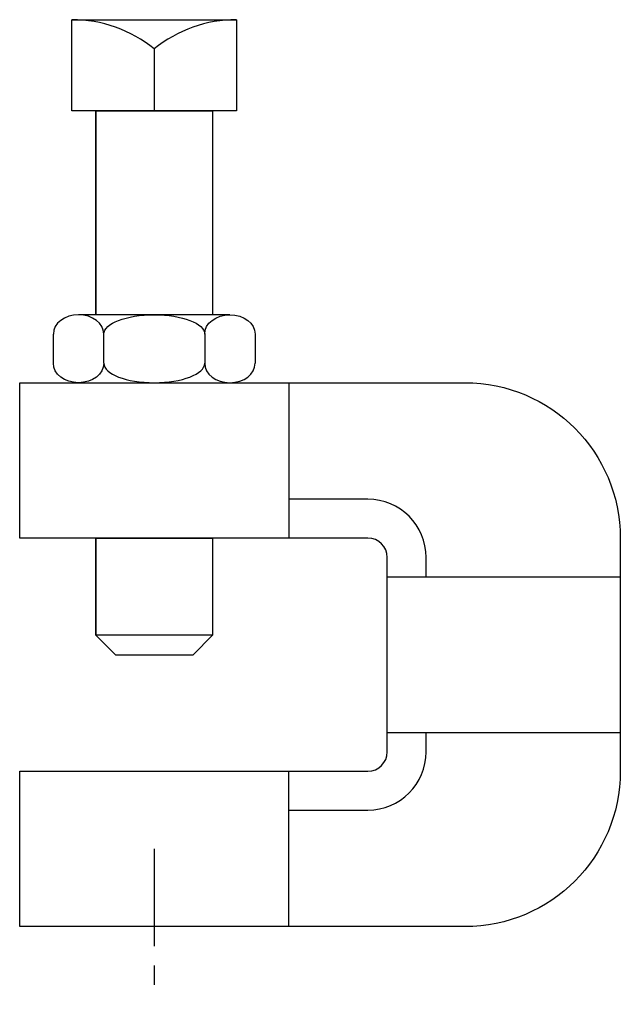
# Model space of a CAD drawing. Extents: x 29 to 187, y 11 to 268.
import ezdxf

# ---------------------------------------------------------------- set-up
doc = ezdxf.new("R2010")
doc.units = 0
doc.header["$MEASUREMENT"] = 0
doc.linetypes.add('AI9-LTYPE1', pattern=[40.643435, 25.402148, -5.080429, 5.080429, -5.080429])
doc.layers.get('0').update_dxf_attribs({"linetype": 'CONTINUOUS'})

msp = doc.modelspace()

# ---------------------------------------------------------------- linework, layer by layer
at = {"color": 7}
for p, q in [((49.34, 244.64), (49.34, 191.29)), ((79.83, 244.64), (79.83, 191.29)), ((84.38, 191.29), (44.79, 191.29)), ((38.19, 178.59), (38.19, 186.21)), ((51.38, 178.59), (51.38, 186.21)), ((77.78, 186.21), (77.78, 178.59)), ((90.98, 186.21), (90.98, 178.59)), ((44.79, 173.51), (84.38, 173.51)), ((99.78, 173.51), (99.78, 132.87)), ((49.34, 132.87), (49.34, 107.46)), ((79.83, 132.87), (79.83, 107.46)), ((125.55, 122.71), (186.51, 122.71)), ((125.55, 82.06), (186.51, 82.06)), ((99.78, 31.26), (99.78, 71.9))]:
    msp.add_line(p, q, dxfattribs=at)
at = {"color": 253, "linetype": 'AI9-LTYPE1'}
msp.add_line((64.58, 51.58), (64.58, 10.94), dxfattribs=at)
at = {"color": 7}
for points in [[(79.83, 191.29), (49.34, 191.29), (49.34, 244.64), (79.83, 244.64)], [(79.83, 107.46), (49.34, 107.46), (49.34, 132.87), (79.83, 132.87)], [(79.83, 107.46), (49.34, 107.46), (54.42, 102.38), (74.74, 102.38)]]:
    msp.add_lwpolyline(points, close=True, dxfattribs=at)
msp.add_open_spline([(64.58, 260.83), (58.49, 265.76), (50.88, 268.45), (43.04, 268.45)], degree=3, dxfattribs=at)
for points, knots in [([(86.12, 268.45), (86.12, 268.45), (86.12, 244.64), (86.12, 244.64), (86.12, 244.64), (43.04, 244.64), (43.04, 244.64), (43.04, 244.64), (43.04, 268.45), (43.04, 268.45), (43.04, 268.45), (86.12, 268.45), (86.12, 268.45), (78.28, 268.45), (70.68, 265.76), (64.58, 260.83), (64.58, 260.83), (64.58, 244.64), (64.58, 244.64)], [0, 0, 0, 0, 1, 1, 1, 2, 2, 2, 3, 3, 3, 4, 4, 4, 5, 5, 5, 6, 6, 6, 6]), ([(51.38, 186.21), (51.38, 189.02), (48.43, 191.29), (44.79, 191.29), (41.14, 191.29), (38.19, 189.02), (38.19, 186.21)], [0, 0, 0, 0, 1, 1, 1, 2, 2, 2, 2]), ([(51.38, 186.21), (51.38, 189.02), (57.29, 191.29), (64.58, 191.29), (71.87, 191.29), (77.78, 189.02), (77.78, 186.21)], [0, 0, 0, 0, 1, 1, 1, 2, 2, 2, 2]), ([(77.78, 186.21), (77.78, 189.02), (80.74, 191.29), (84.38, 191.29), (88.03, 191.29), (90.98, 189.02), (90.98, 186.21)], [0, 0, 0, 0, 1, 1, 1, 2, 2, 2, 2]), ([(51.38, 178.59), (51.38, 175.78), (48.43, 173.51), (44.79, 173.51), (41.14, 173.51), (38.19, 175.78), (38.19, 178.59)], [0, 0, 0, 0, 1, 1, 1, 2, 2, 2, 2]), ([(51.38, 178.59), (51.38, 175.78), (57.29, 173.51), (64.58, 173.51), (71.87, 173.51), (77.78, 175.78), (77.78, 178.59)], [0, 0, 0, 0, 1, 1, 1, 2, 2, 2, 2]), ([(77.78, 178.59), (77.78, 175.78), (80.74, 173.51), (84.38, 173.51), (88.03, 173.51), (90.98, 175.78), (90.98, 178.59)], [0, 0, 0, 0, 1, 1, 1, 2, 2, 2, 2]), ([(186.51, 71.9), (186.51, 71.9), (186.51, 132.87), (186.51, 132.87), (186.51, 155.31), (168.32, 173.51), (145.87, 173.51), (145.87, 173.51), (29.39, 173.51), (29.39, 173.51), (29.39, 173.51), (29.39, 132.87), (29.39, 132.87), (29.39, 132.87), (120.47, 132.87), (120.47, 132.87), (123.27, 132.87), (125.55, 130.59), (125.55, 127.79), (125.55, 127.79), (125.55, 76.98), (125.55, 76.98), (125.55, 74.18), (123.27, 71.9), (120.47, 71.9), (120.47, 71.9), (29.39, 71.9), (29.39, 71.9), (29.39, 71.9), (29.39, 31.26), (29.39, 31.26), (29.39, 31.26), (145.87, 31.26), (145.87, 31.26), (168.32, 31.26), (186.51, 49.45), (186.51, 71.9)], [0, 0, 0, 0, 1, 1, 1, 2, 2, 2, 3, 3, 3, 4, 4, 4, 5, 5, 5, 6, 6, 6, 7, 7, 7, 8, 8, 8, 9, 9, 9, 10, 10, 10, 11, 11, 11, 12, 12, 12, 12]), ([(135.71, 122.71), (135.71, 122.71), (135.71, 127.79), (135.71, 127.79), (135.71, 136.2), (128.89, 143.03), (120.47, 143.03), (120.47, 143.03), (99.78, 143.03), (99.78, 143.03)], [0, 0, 0, 0, 1, 1, 1, 2, 2, 2, 3, 3, 3, 3]), ([(99.78, 61.74), (99.78, 61.74), (120.47, 61.74), (120.47, 61.74), (128.89, 61.74), (135.71, 68.56), (135.71, 76.98), (135.71, 76.98), (135.71, 82.06), (135.71, 82.06)], [0, 0, 0, 0, 1, 1, 1, 2, 2, 2, 3, 3, 3, 3])]:
    msp.add_open_spline(points, degree=3, knots=knots, dxfattribs=at)

doc.saveas('drawing.dxf')
